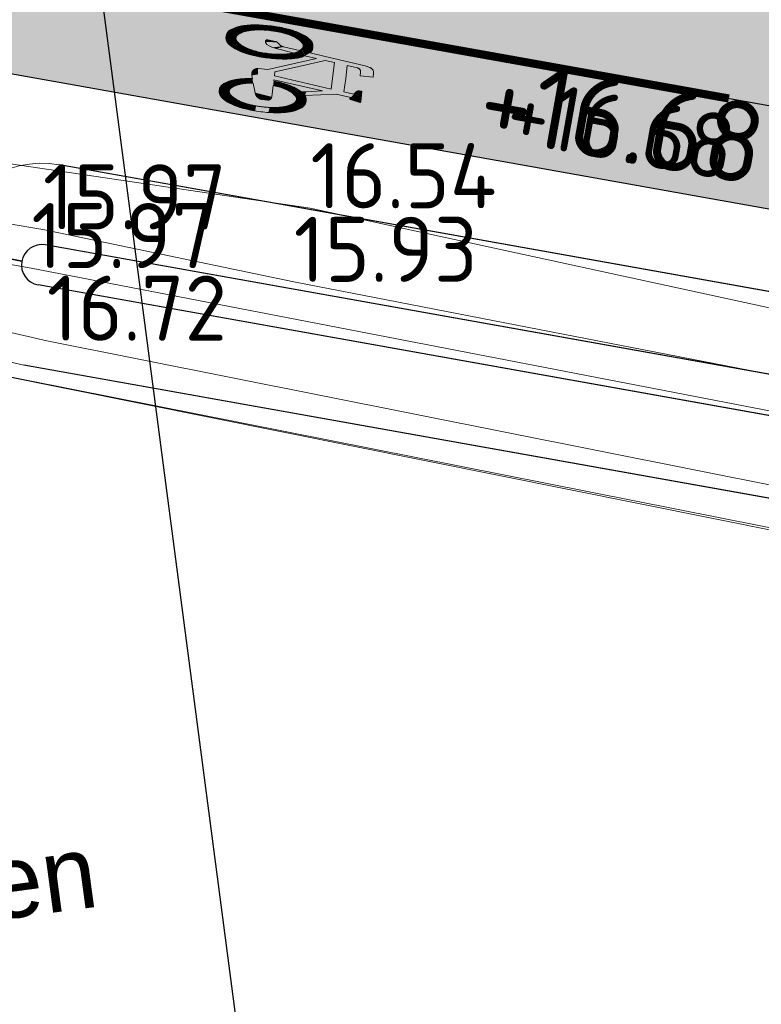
# Model space of a CAD drawing. Header units: metres. Extents: x 174255 to 175175, y 462028 to 462911.
# Tile 38 of 256: x 174583 to 174592, y 462248 to 462260. Entities that reach past the tile are written whole.
import ezdxf
from ezdxf import colors
from ezdxf.entities.mleader import LeaderData, LeaderLine
from ezdxf.enums import TextEntityAlignment as Align
from ezdxf.math import Vec2, Vec3

# ---------------------------------------------------------------- set-up
doc = ezdxf.new("R2010")
doc.units = ezdxf.units.M
doc.linetypes.add('RI-HWA', pattern=[7.4, 5, -2.4])
doc.linetypes.add('VW-1-1_STREEP', pattern=[2, 1, -1])
doc.layers.add('-DR-nw-txt kader', color=50, linetype='Continuous')
doc.layers.add('N-WE-VH-MATERIAALGRENS-G', color=15, linetype='Continuous')
for name, color, linetype, lineweight in [('B-ME-AL-PEIL_BRM-T20', 8, 'Continuous', 20), ('B-ME-AL-PEIL_MAAIVELD-T20', 8, 'Continuous', 20), ('B-ME-WH-WATERGANG_SLOOT_BODEM-G', 8, 'Continuous', 20), ('B-ME-WH-WATERGANG_SLOOT_INSTEEK-G', 8, 'Continuous', 20), ('B-WE-VH-NAP-T20', 252, 'Continuous', 25), ('B-WE-VH-VERHARDING_ASFALT-G', 252, 'Continuous', 25), ('B-WE-VW-MARKERING_LANGS_STREEP_050-050_010-G', 252, 'VW-1-1_STREEP', 13), ('B-WE-VW-MARKERING_LANGS_STREEP_11_010-G', 8, 'VW-1-1_STREEP', 13), ('B-WE-WH-DUIKER_PP-G', 252, 'RI-HWA', 35), ('B-WE-WH-WATERGANG_BODEM-G', 252, 'Continuous', 25), ('B-WE-WH-WATERGANG_INSTEEK-G', 252, 'Continuous', 25), ('B-XX-KG-GRENS_PERCEEL-BEREKEND-G', 213, 'Continuous', 20), ('N-WE-AL-WERKGRENS-G', 173, 'AL-WERKGRENS', 20), ('N-WE-VH-NAP-T20', 7, 'Continuous', 25), ('N-WE-VH-VERHARDING_ASFALT-G', 50, 'Continuous', 25), ('N-WE-VH-VERHARDING_ASFALT_RIJBAAN-V', 254, 'Continuous', 25), ('N-WE-VH-VERHARDING_ASFALT_ROOD-V', 11, 'Continuous', 25), ('N-WE-VW-MARKERING_LANGS_STREEP_11_010-G', 7, 'VW-1-1_STREEP', 13), ('N-WE-VW-MARKERING_SYMBOOL-G', 7, 'Continuous', 20)]:
    doc.layers.add(name, color=color, linetype=linetype, lineweight=lineweight)
doc.styles.add('CE', font='txt', dxfattribs={"height": 1.8})
doc.styles.add('NLCS-ISO-M500-T20', font='NLCS-ISO.ttf', dxfattribs={"height": 1})
doc.linetypes.add('AL-WERKGRENS', pattern='A,10,[106,Afdeling.shx,S=1,R=0,X=0,Y=0],-2', length=12)

# ---------------------------------------------------------------- blocks, each defined once
blk = doc.blocks.new('fietssymbool')
for p, q in [((-0.0608630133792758, 1.856100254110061), (-0.1079185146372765, 1.856100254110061)), ((-0.0608630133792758, 1.695450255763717), (-0.0608630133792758, 1.856100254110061)), ((-0.1901946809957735, 1.742886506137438), (-0.2306056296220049, 1.347442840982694)), ((-0.1770375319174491, 1.800901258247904), (-0.1901946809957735, 1.742886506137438)), ((-0.1051817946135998, 1.695191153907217), (-0.0608630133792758, 1.695450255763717)), ((0.1249741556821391, 1.733429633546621), (0.1249741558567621, 1.710482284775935)), ((0.2554975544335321, 1.742879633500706), (0.1344241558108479, 1.742879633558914)), ((0.2443396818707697, 1.613587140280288), (0.2648087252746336, 1.731817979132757)), ((-0.1651463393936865, 1.523221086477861), (-0.1519108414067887, 1.652745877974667)), ((0.1436123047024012, 1.672878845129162), (0.1753986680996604, 1.648694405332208)), ((0.1753986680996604, 1.648694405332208), (0.1625769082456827, 1.523221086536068)), ((0.2007741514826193, 1.43223373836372), (0.2194686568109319, 1.615163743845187)), ((0.2194686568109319, 1.615163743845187), (0.2293069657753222, 1.607678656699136)), ((-0.005297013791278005, 1.523221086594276), (-0.1651463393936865, 1.523221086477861)), ((0.1625769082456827, 1.523221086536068), (-0.005297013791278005, 1.523221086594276)), ((-0.2306056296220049, 1.347442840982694), (-0.2416123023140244, 1.23973689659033)), ((-0.1815632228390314, 1.362571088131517), (-0.1935032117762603, 1.245730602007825)), ((0.01177071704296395, 1.362571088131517), (-0.1815632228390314, 1.362571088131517)), ((0.1461593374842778, 1.362571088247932), (0.01177071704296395, 1.362571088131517)), ((0.07330430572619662, 0.6496307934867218), (0.1461593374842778, 1.362571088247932)), ((0.2664616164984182, 1.053505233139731), (0.2007741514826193, 1.43223373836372)), ((-0.2416123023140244, 1.23973689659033), (-0.2617280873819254, 1.049682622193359)), ((-0.1935032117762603, 1.245730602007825), (-0.0480859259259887, 0.8470883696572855)), ((0.1829950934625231, 1.258249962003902), (0.1208003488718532, 0.6496307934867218)), ((0.2169236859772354, 1.062629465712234), (0.1829950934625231, 1.258249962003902)), ((-0.2194539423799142, 0.9917888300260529), (-0.2045098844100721, 1.138023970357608)), ((-0.2045098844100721, 1.138023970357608), (0.005505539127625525, 0.5622942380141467)), ((-0.205028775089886, 0.9643047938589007), (-0.2194539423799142, 0.9917888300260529)), ((0.2269922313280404, 1.004577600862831), (0.2169236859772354, 1.062629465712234)), ((-0.2893722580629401, 0.9376612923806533), (-0.3029135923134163, 0.9485552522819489)), ((-0.2952037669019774, 0.7153031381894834), (-0.2744405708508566, 0.9184891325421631)), ((-0.2744405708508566, 0.9184891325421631), (-0.2893722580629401, 0.9376612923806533)), ((-0.1588667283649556, 0.816521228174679), (-0.1722472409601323, 0.8734102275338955)), ((-0.2348509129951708, 0.8445866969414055), (-0.2618552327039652, 0.631004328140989)), ((-0.2191584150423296, 0.7952460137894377), (-0.2348509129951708, 0.8445866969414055)), ((-0.1950172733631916, 0.6544197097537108), (-0.2042404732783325, 0.7275214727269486)), ((-0.1400402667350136, 0.6746722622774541), (-0.1469494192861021, 0.7430387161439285)), ((-0.0480859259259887, 0.8470883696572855), (0.02394231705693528, 0.6496307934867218)), ((-0.4678178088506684, 0.6514479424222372), (-0.4725125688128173, 0.5719009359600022)), ((-0.3569648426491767, 0.5134641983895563), (-0.3469416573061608, 0.6111854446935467)), ((-0.2618552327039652, 0.631004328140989), (-0.2728412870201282, 0.5753874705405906)), ((0.02394231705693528, 0.6496307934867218), (0.07330430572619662, 0.6496307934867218)), ((0.1208003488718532, 0.6496307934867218), (0.1381924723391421, 0.6494033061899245)), ((0.1908086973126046, 0.6496307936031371), (0.3331291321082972, 0.6496307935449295)), ((-0.4725125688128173, 0.5719009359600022), (-0.4717476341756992, 0.4858021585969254)), ((-0.2989342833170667, 0.5115309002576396), (-0.317064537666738, 0.4940480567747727)), ((-0.2852011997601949, 0.5383091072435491), (-0.2989342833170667, 0.5115309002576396)), ((-0.2728412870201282, 0.5753874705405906), (-0.2852011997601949, 0.5383091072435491)), ((0.005505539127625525, 0.5622942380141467), (0.008919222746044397, 0.4393851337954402)), ((0.3803791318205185, 0.6023807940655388), (0.3803791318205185, 0.5388355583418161)), ((0.4690936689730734, 0.5533981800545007), (0.4691706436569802, 0.5397056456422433)), ((0.1013161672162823, 0.3738330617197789), (0.1413257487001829, 0.3861716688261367)), ((0.3080347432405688, 0.4398071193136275), (0.1934959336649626, 0.4032565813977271)), ((0.1969322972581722, 0.3755319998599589), (0.1934959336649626, 0.4032565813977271)), ((0.2048173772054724, 0.3284586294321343), (0.1969322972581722, 0.3755319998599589)), ((0.2173965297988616, 0.2770162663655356), (0.2048173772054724, 0.3284586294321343)), ((0.236515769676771, 0.2213994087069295), (0.2173965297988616, 0.2770162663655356)), ((0.2546851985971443, 0.1855272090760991), (0.236515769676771, 0.2213994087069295)), ((0.2766229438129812, 0.1528831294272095), (0.2546851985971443, 0.1855272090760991)), ((-0.4312865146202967, 0.05978585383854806), (-0.4054251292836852, 0.02760705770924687))]:
    blk.add_line(p, q)
for centre, radius, start, end in [((-0.1079178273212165, 1.785225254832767), 0.07087499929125, 90.00028701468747, 167.222204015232), ((-0.1049055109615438, 1.647941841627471), 0.0472499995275, 90.33458701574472, 174.1652270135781), ((0.1344241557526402, 1.733429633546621), 0.009449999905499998, 90.00000001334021, 180.0000000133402), ((0.1722241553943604, 1.710481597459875), 0.0472499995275, 179.9987080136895, 232.7321420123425), ((0.2554975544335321, 1.733429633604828), 0.009449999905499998, 350.1779540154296, 90.00000001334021), ((0.2350285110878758, 1.615198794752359), 0.009449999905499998, 232.7337630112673, 350.1781200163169), ((-0.04605159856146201, 0.7645902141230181), 0.4600864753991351, 144.840038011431, 163.7347430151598), ((-0.332790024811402, 0.9665624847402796), 0.1093560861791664, 49.47187801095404, 144.8402248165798), ((-0.6166137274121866, 0.7658204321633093), 0.4569442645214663, 16.21951301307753, 29.63818501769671), ((0.6195287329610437, 0.7645909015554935), 0.4600851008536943, 148.5594110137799, 163.7347840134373), ((0.3327916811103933, 0.966563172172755), 0.109355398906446, 35.15988801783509, 127.340947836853), ((0.04605188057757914, 0.7645902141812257), 0.4600864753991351, 16.26525701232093, 35.15996201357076), ((0.4207577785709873, 0.6283940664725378), 0.9463587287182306, 163.7348060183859, 173.10912301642), ((-0.1248027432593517, 0.72987538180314), 0.3238985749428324, 140.6069580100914, 161.2139360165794), ((-0.331280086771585, 0.8994344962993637), 0.0567219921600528, 42.36970401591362, 140.6064677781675), ((-0.5377526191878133, 0.7298774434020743), 0.3238319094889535, 35.61423101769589, 39.91431901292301), ((-1.086337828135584, 0.6283940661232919), 0.9463587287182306, 6.958097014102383, 16.26519401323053), ((1.086339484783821, 0.6283940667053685), 0.9463587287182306, 163.7348060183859, 173.1091220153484), ((0.5339893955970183, 0.7298753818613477), 0.3238985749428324, 140.6069580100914, 161.2139360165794), ((0.327512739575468, 0.8994344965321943), 0.0567219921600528, 39.39286601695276, 140.6064677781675), ((0.1210367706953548, 0.72987538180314), 0.3238985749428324, 18.78606501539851, 39.39301490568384), ((-0.4207574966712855, 0.6283940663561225), 0.9463587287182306, 6.890877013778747, 16.26519401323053), ((1.169076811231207, 0.5379558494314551), 1.700121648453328, 173.1090340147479, 186.8907036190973), ((0.2115169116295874, 0.6154795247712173), 0.6791415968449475, 161.2143790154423, 171.9803510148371), ((-0.5377526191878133, 0.7298774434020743), 0.3238951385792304, 18.78591601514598, 20.74172001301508), ((-0.8740757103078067, 0.6154795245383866), 0.6791415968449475, 8.019649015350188, 18.78562101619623), ((-1.834657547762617, 0.537963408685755), 1.700122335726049, 353.1090370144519, 6.92813761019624), ((1.834702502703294, 0.5379654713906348), 1.700164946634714, 173.1095500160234, 176.241842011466), ((0.8703097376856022, 0.6154795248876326), 0.6791415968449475, 161.2143790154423, 171.9803510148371), ((-0.2152828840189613, 0.6154795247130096), 0.6791415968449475, 8.019649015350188, 18.78562101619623), ((-1.169075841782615, 0.5379558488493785), 1.700122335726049, 353.1092950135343, 6.890952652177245), ((0.7492865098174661, 0.5397077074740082), 1.222223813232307, 171.9801320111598, 188.0200607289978), ((-0.2764364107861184, 0.6039546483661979), 0.07087499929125, 132.99609101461, 174.1439900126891), ((-0.3892137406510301, 0.7249084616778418), 0.0944993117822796, 312.9967690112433, 354.1658930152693), ((-1.411845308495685, 0.5397035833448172), 1.222223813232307, 351.9801320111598, 8.020080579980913), ((1.408152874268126, 0.5397324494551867), 1.222294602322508, 171.9817610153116, 174.8414860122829), ((0.3331291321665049, 0.6023807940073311), 0.0472499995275, 1.334021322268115e-08, 90.00000001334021), ((-0.7530572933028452, 0.5397022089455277), 1.22222862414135, 0.6420550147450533, 8.020118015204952), ((-0.3334628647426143, 0.5110539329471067), 0.02362431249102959, 174.1444920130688, 313.9588790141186), ((0.2764298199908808, 0.5388355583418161), 0.1039493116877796, 287.7005010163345, 7.301098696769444e-05), ((-0.7530572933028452, 0.5397022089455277), 1.22222793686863, 351.9802410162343, 0.0001810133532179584), ((0.2115121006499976, 0.4639324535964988), 0.6791360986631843, 188.0197470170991, 198.785720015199), ((-0.8740708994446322, 0.4639324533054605), 0.6791360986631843, 341.2142810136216, 351.9802416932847), ((0.0797674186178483, 0.4413527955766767), 0.07087499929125, 181.5909190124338, 287.7002070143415), ((1.834702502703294, 0.5379654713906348), 1.700167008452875, 185.1222900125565, 186.8908610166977), ((1.408152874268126, 0.5397324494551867), 1.222299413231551, 186.41075401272, 188.0207390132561), ((0.8703042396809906, 0.4639324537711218), 0.6791360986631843, 188.0197470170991, 198.785720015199), ((-0.2152780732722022, 0.4639324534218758), 0.6791360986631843, 341.2142800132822, 351.9802530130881), ((0.4207577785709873, 0.4475251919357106), 0.9463587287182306, 186.8908770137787, 196.2651940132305), ((-0.1247999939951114, 0.3495365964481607), 0.3239006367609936, 198.7858370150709, 219.3928150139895), ((-0.5377588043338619, 0.3495365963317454), 0.3239006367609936, 320.6071850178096, 341.2141630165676), ((-1.086337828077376, 0.4475251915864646), 0.9463587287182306, 343.7348060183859, 353.1091230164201), ((1.086339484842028, 0.4475251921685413), 0.9463587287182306, 186.8908770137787, 196.2651940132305), ((0.5339921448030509, 0.349536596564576), 0.3239006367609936, 198.7858370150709, 219.3928150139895), ((0.1210340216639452, 0.3495365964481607), 0.3239006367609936, 320.6071850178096, 341.2141630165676), ((-0.4207574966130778, 0.44752519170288), 0.9463587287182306, 343.7348060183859, 353.1091230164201), ((-0.04605159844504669, 0.3113290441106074), 0.4600864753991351, 196.2652570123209, 215.1599620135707), ((-0.3312787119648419, 0.1799767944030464), 0.0567219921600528, 219.3928660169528, 320.6065052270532), ((-0.6195291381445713, 0.3113317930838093), 0.4600878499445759, 324.8397150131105, 343.7344200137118), ((0.6195301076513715, 0.3113290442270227), 0.4600864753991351, 196.2652570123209, 215.1599620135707), ((0.3275134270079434, 0.179976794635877), 0.0567219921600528, 219.3928660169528, 320.6065052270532), ((0.04605188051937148, 0.311329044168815), 0.4600864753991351, 324.840038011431, 343.7347430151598), ((-0.3327907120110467, 0.1093560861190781), 0.1093560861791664, 215.1599500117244, 324.8402622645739), ((0.3327903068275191, 0.1093560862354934), 0.1093560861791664, 215.1599500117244, 324.8402622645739)]:
    blk.add_arc(centre, radius, start, end)
for points in [[(-0.1476559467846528, 1.668065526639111), (-0.1753730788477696, 1.806975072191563), (-0.1406130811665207, 1.678885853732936), (-0.1683739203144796, 1.822216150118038)], [(-0.1406130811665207, 1.678885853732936), (-0.1683739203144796, 1.822216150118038), (-0.1330288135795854, 1.685910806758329), (-0.1596455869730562, 1.833676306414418)], [(-0.1330288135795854, 1.685910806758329), (-0.1596455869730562, 1.833676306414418), (-0.1267907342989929, 1.689817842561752), (-0.1463012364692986, 1.844806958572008)], [(-0.1267907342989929, 1.689817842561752), (-0.1463012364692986, 1.844806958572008), (-0.120826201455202, 1.692428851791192), (-0.1330077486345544, 1.851510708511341)], [(-0.120826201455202, 1.692428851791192), (-0.1330077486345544, 1.851510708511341), (-0.1117716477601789, 1.694690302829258), (-0.1196402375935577, 1.85512411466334)], [(-0.1117716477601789, 1.694690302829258), (-0.1196402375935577, 1.85512411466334), (-0.1051814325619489, 1.695191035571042), (-0.1079185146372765, 1.856100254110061)], [(-0.0608630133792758, 1.695450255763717), (-0.0608630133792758, 1.856100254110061), (-0.1051817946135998, 1.695191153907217), (-0.1079185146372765, 1.856100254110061)], [(-0.1901946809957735, 1.742886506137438), (-0.1519108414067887, 1.652745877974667), (-0.2617280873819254, 1.049682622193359), (-0.2194535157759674, 0.9917890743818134)], [(-0.1519108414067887, 1.652745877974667), (-0.1901946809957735, 1.742886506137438), (-0.1476559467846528, 1.668065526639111), (-0.1753730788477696, 1.806975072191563)], [(0.1357242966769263, 1.732974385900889), (0.1249741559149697, 1.733429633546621), (0.1272190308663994, 1.739544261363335)], [(0.1249741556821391, 1.733429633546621), (0.1357242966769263, 1.732974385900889), (0.1249741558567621, 1.710482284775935), (0.1392338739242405, 1.706236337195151)], [(0.1392338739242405, 1.706236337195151), (0.1249741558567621, 1.710482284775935), (0.1258415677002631, 1.701469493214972)], [(0.1392338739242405, 1.706236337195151), (0.1258415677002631, 1.701469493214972), (0.1291522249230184, 1.691055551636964)], [(0.1357242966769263, 1.732974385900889), (0.1272190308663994, 1.739544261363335), (0.1304233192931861, 1.741990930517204)], [(0.1392338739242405, 1.706236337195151), (0.1291522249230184, 1.691055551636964), (0.1339419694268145, 1.682786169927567)], [(0.1357242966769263, 1.732974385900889), (0.1304233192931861, 1.741990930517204), (0.1344241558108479, 1.742879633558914)], [(0.1392338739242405, 1.706236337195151), (0.1339419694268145, 1.682786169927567), (0.1383808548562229, 1.677508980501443)], [(0.1344241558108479, 1.742879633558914), (0.1436123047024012, 1.672878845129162), (0.2554975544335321, 1.742879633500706), (0.2293063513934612, 1.607678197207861)], [(0.1392338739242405, 1.706236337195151), (0.1383808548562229, 1.677508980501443), (0.1436122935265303, 1.672879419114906)], [(0.2538158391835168, 1.734198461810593), (0.2648090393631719, 1.731817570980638), (0.2320965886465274, 1.622081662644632), (0.2443400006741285, 1.613586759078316)], [(0.2538158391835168, 1.734198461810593), (0.2554975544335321, 1.742879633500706), (0.2592099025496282, 1.742119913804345)], [(0.2538158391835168, 1.734198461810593), (0.2592099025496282, 1.742119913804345), (0.2625983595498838, 1.739665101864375)], [(0.2538158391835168, 1.734198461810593), (0.2625983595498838, 1.739665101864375), (0.2644604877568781, 1.736424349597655)], [(0.2538158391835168, 1.734198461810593), (0.2644604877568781, 1.736424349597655), (0.2648087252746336, 1.731817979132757)], [(0.07330430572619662, 0.6496307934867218), (0.1208003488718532, 0.6496307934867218), (0.1753986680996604, 1.648694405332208), (0.2194686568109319, 1.615163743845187)], [(0.2320965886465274, 1.622081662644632), (0.2293069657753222, 1.607678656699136), (0.2334230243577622, 1.605886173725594)], [(0.2320965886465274, 1.622081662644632), (0.2423112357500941, 1.609176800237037), (0.2443396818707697, 1.613587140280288)], [(0.2320965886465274, 1.622081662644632), (0.2388225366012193, 1.606543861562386), (0.2423112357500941, 1.609176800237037)], [(0.2320965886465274, 1.622081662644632), (0.2334230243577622, 1.605886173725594), (0.2388225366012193, 1.606543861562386)], [(0.1461593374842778, 1.362571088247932), (0.1625769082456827, 1.523221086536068), (-0.1815632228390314, 1.362571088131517), (-0.1651463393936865, 1.523221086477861)], [(0.2169236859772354, 1.062629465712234), (0.2664616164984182, 1.053505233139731), (0.1829950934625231, 1.258249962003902), (0.2007741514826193, 1.43223373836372)], [(0.02394231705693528, 0.6496307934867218), (-0.1935032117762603, 1.245730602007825), (0.005505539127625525, 0.5622942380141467), (-0.2045098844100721, 1.138023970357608)], [(-0.4126109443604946, 0.8784577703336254), (-0.4712790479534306, 0.9402637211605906), (-0.3884609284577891, 0.9180100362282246), (-0.449031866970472, 0.9865957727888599)], [(-0.3884609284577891, 0.9180100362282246), (-0.449031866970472, 0.9865957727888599), (-0.3635304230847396, 0.9460960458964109), (-0.4156687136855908, 1.03790585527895)], [(-0.3635304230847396, 0.9460960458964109), (-0.4156687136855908, 1.03790585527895), (-0.3459939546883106, 0.9542148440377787), (-0.3850848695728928, 1.062604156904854)], [(-0.3459939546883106, 0.9542148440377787), (-0.3850848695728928, 1.062604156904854), (-0.3272739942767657, 0.9560148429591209), (-0.3463632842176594, 1.075072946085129)], [(-0.3272739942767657, 0.9560148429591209), (-0.3463632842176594, 1.075072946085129), (-0.3117469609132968, 0.9526871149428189), (-0.3234472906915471, 1.075518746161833)], [(-0.3117469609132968, 0.9526871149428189), (-0.3234472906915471, 1.075518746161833), (-0.2955675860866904, 0.942645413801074), (-0.2846232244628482, 1.064739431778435)], [(-0.2955675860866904, 0.942645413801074), (-0.2846232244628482, 1.064739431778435), (-0.2617280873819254, 1.049682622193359)], [(-0.2955675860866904, 0.942645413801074), (-0.2617280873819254, 1.049682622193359), (-0.2194539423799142, 0.9917888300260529)], [(-0.1975866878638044, 0.9480686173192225), (-0.2744405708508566, 0.9184891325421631), (-0.2194539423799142, 0.9917888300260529), (-0.2928837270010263, 0.9411849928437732)], [(0.27703306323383, 0.927064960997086), (0.2269922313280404, 1.004577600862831), (0.2496955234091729, 0.8850761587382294), (0.1953130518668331, 0.9426901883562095)], [(0.2169236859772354, 1.062629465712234), (0.2269922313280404, 1.004577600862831), (0.2664613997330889, 1.05350508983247)], [(0.2981787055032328, 0.9479823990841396), (0.2664616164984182, 1.053505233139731), (0.27703306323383, 0.927064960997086), (0.2269922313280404, 1.004577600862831)], [(0.3105490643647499, 0.9535604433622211), (0.2969556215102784, 1.069880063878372), (0.2981787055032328, 0.9479823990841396), (0.2664613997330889, 1.05350508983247)], [(0.3222485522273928, 0.9559116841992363), (0.336198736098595, 1.075865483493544), (0.3105490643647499, 0.9535604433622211), (0.2969556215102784, 1.069880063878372)], [(0.3415580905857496, 0.9543900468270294), (0.3756523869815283, 1.067169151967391), (0.3222485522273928, 0.9559116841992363), (0.336198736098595, 1.075865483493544)], [(0.3584508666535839, 0.9469762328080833), (0.4166770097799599, 1.036719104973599), (0.3415580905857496, 0.9543900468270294), (0.3756523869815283, 1.067169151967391)], [(0.3733572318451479, 0.932963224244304), (0.4511563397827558, 0.9826955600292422), (0.3584508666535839, 0.9469762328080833), (0.4166770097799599, 1.036719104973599)], [(0.39297220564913, 0.9058339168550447), (0.472068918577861, 0.9383401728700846), (0.3733572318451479, 0.932963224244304), (0.4511563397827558, 0.9826955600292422)], [(-0.4491239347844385, 0.7729183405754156), (-0.5078233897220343, 0.8109642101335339), (-0.4360795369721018, 0.8200575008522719), (-0.4930289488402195, 0.8745417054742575)], [(-0.4360795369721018, 0.8200575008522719), (-0.4930289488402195, 0.8745417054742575), (-0.4126109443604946, 0.8784577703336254), (-0.4712790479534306, 0.9402637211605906)], [(-0.2744405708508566, 0.9184891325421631), (-0.2348509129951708, 0.8445866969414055), (-0.2952038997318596, 0.7153027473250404), (-0.2618552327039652, 0.631004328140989)], [(-0.1750829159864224, 0.8837552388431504), (-0.2348502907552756, 0.8445868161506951), (-0.1975866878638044, 0.9480686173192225), (-0.2744405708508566, 0.9184891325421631)], [(-0.1609036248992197, 0.8251813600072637), (-0.2222481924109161, 0.8061472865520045), (-0.1750829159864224, 0.8837552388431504), (-0.2348502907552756, 0.8445868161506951)], [(0.231680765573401, 0.8461499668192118), (0.1727624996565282, 0.8753190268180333), (0.2157196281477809, 0.7964355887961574), (0.1572601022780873, 0.8084116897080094)], [(0.2496955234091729, 0.8850761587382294), (0.1953130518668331, 0.9426901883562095), (0.231680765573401, 0.8461499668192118), (0.1727624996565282, 0.8753190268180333)], [(0.416121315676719, 0.8634246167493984), (0.4852809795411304, 0.9015477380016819), (0.39297220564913, 0.9058339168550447), (0.472068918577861, 0.9383401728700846)], [(0.4301933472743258, 0.8266518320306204), (0.4969906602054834, 0.8593338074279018), (0.416121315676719, 0.8634246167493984), (0.4852809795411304, 0.9015477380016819)], [(0.4447225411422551, 0.7755612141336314), (0.5090674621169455, 0.8045201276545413), (0.4301933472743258, 0.8266518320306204), (0.4969906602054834, 0.8593338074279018)], [(-0.4670989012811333, 0.6590290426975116), (-0.5254042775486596, 0.6763301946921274), (-0.4580506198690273, 0.7291132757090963), (-0.5178364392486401, 0.7493723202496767)], [(-0.4580506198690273, 0.7291132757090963), (-0.5178364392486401, 0.7493723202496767), (-0.4491239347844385, 0.7729183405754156), (-0.5078233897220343, 0.8109642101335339)], [(-0.1472853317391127, 0.7457620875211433), (-0.2099448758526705, 0.7574779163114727), (-0.1609036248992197, 0.8251813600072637), (-0.2222481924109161, 0.8061472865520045)], [(-0.1396617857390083, 0.669892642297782), (-0.1992310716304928, 0.6926668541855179), (-0.1472853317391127, 0.7457620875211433), (-0.2099448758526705, 0.7574779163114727)], [(0.2016159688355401, 0.7341469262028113), (0.1463488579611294, 0.738022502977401), (0.1943139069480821, 0.6832561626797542), (0.1413532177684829, 0.6900478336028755)], [(0.2157196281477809, 0.7964355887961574), (0.1572601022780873, 0.8084116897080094), (0.2016159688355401, 0.7341469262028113), (0.1463488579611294, 0.738022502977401)], [(0.4576078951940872, 0.7074299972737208), (0.5203168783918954, 0.728660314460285), (0.4447225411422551, 0.7755612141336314), (0.5090674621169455, 0.8045201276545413)], [(0.4649038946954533, 0.6417480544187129), (0.5284424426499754, 0.6320176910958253), (0.4576078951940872, 0.7074299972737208), (0.5203168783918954, 0.728660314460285)], [(-0.4716284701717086, 0.4831598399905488), (-0.529941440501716, 0.4767137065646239), (-0.4707854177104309, 0.6011654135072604), (-0.5296026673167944, 0.6079676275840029)], [(-0.4707854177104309, 0.6011654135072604), (-0.5296026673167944, 0.6079676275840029), (-0.4670989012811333, 0.6590290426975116), (-0.5254042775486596, 0.6763301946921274)], [(-0.3456713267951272, 0.619113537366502), (-0.3389806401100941, 0.4880830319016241), (-0.3487735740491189, 0.5933251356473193), (-0.3487668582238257, 0.4930568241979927)], [(-0.3402382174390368, 0.6348187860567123), (-0.3279418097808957, 0.4880838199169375), (-0.3456713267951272, 0.619113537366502), (-0.3389806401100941, 0.4880830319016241)], [(-0.3339461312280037, 0.6453780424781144), (-0.3180289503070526, 0.4931681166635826), (-0.3402382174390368, 0.6348187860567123), (-0.3279418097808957, 0.4880838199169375)], [(-0.3262845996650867, 0.6543374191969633), (-0.2985350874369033, 0.5123092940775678), (-0.3339461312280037, 0.6453780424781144), (-0.3180289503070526, 0.4931681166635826)], [(-0.3107939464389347, 0.6721784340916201), (-0.2834702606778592, 0.5435017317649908), (-0.3262845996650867, 0.6543374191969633), (-0.2985350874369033, 0.5123092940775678)], [(-0.2995470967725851, 0.6950753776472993), (-0.2712383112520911, 0.5835025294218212), (-0.3107939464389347, 0.6721784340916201), (-0.2834702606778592, 0.5435017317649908)], [(-0.2952038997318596, 0.7153027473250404), (-0.2618552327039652, 0.631004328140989), (-0.2995470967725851, 0.6950753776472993), (-0.2712383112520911, 0.5835025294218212)], [(-0.1354539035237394, 0.5938466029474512), (-0.1911527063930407, 0.6008641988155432), (-0.1396617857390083, 0.669892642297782), (-0.1992310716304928, 0.6926668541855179)], [(0.008919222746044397, 0.4393851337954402), (0.005505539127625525, 0.5622942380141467), (0.08070527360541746, 0.4472997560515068), (0.02394231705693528, 0.6496307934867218)], [(0.02394231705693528, 0.6496307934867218), (0.3331291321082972, 0.6496307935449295), (0.101316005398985, 0.3738329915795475), (0.3080347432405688, 0.4398071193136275)], [(0.1943139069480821, 0.6832561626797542), (0.1413532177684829, 0.6900478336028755), (0.1908088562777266, 0.6496307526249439), (0.1381935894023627, 0.6494031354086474)], [(0.3803791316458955, 0.6023807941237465), (0.328425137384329, 0.6102989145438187), (0.3803791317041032, 0.538835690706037), (0.3188203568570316, 0.5299897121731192)], [(0.328425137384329, 0.6102989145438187), (0.3648438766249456, 0.6374056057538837), (0.3331291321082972, 0.6496307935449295), (0.3522485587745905, 0.6455897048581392)], [(0.328425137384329, 0.6102989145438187), (0.3772516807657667, 0.6192853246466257), (0.3648438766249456, 0.6374056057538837)], [(0.328425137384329, 0.6102989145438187), (0.3803791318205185, 0.6023807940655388), (0.3772516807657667, 0.6192853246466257)], [(0.4673654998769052, 0.4732993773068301), (0.5296684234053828, 0.4695169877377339), (0.4649038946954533, 0.6417480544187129), (0.5284424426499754, 0.6320176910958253)], [(-0.3526488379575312, 0.5555431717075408), (-0.3546541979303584, 0.5006119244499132), (-0.3559416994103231, 0.5234393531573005), (-0.3569396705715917, 0.5084180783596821)], [(-0.3487735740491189, 0.5933251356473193), (-0.3487668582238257, 0.4930568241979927), (-0.3526488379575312, 0.5555431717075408), (-0.3546541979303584, 0.5006119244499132)], [(-0.1389626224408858, 0.4153474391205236), (-0.1940867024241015, 0.4353243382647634), (-0.1346524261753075, 0.5179998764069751), (-0.1897111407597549, 0.5249006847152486)], [(-0.1346524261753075, 0.5179998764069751), (-0.1897111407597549, 0.5249006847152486), (-0.1354539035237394, 0.5938466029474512), (-0.1911527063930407, 0.6008641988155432)], [(0.3188203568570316, 0.5299897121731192), (0.3080347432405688, 0.4398071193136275), (0.3277630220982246, 0.4484455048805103)], [(0.3188203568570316, 0.5299897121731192), (0.3784269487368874, 0.5187844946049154), (0.3188203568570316, 0.5299897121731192), (0.3803791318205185, 0.5388355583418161)], [(0.3188203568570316, 0.5299897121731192), (0.3700304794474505, 0.4936207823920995), (0.3188203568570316, 0.5299897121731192), (0.3784269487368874, 0.5187844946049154)], [(0.3188203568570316, 0.5299897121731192), (0.3570322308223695, 0.4731947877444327), (0.3188203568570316, 0.5299897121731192), (0.3700304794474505, 0.4936207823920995)], [(0.3188203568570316, 0.5299897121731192), (0.3277630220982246, 0.4484455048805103), (0.3188203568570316, 0.5299897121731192), (0.3570322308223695, 0.4731947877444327)], [(-0.4658404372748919, 0.4081875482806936), (-0.5262435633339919, 0.4102748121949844), (-0.4716284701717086, 0.4831598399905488), (-0.529941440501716, 0.4767137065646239)], [(-0.4558948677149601, 0.3382591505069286), (-0.5181307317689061, 0.3288524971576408), (-0.4658404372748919, 0.4081875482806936), (-0.5262435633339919, 0.4102748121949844)], [(-0.1484798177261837, 0.3209661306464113), (-0.2065913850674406, 0.3386450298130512), (-0.1389626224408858, 0.4153474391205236), (-0.1940867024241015, 0.4353243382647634)], [(0.008919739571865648, 0.4393850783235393), (0.08070527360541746, 0.4472997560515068), (0.01628923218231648, 0.4098284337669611)], [(0.08070527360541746, 0.4472997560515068), (0.01628923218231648, 0.4098284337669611), (0.03070338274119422, 0.3902060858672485)], [(0.08070527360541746, 0.4472997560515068), (0.03070338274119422, 0.3902060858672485), (0.04623533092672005, 0.3789119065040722)], [(0.08070527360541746, 0.4472997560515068), (0.04623533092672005, 0.3789119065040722), (0.06464784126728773, 0.3721092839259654)], [(0.08070527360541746, 0.4472997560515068), (0.06464784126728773, 0.3721092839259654), (0.08228975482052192, 0.3705226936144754)], [(0.08070527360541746, 0.4472997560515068), (0.08228975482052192, 0.3705226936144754), (0.101316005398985, 0.3738329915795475)], [(0.1934959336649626, 0.4032565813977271), (0.1413252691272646, 0.3861715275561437), (0.2016796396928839, 0.3471907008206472), (0.1467269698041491, 0.3347255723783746)], [(0.4535415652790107, 0.3460081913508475), (0.5187998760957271, 0.3342611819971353), (0.4631271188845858, 0.4183077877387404), (0.5254497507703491, 0.4001190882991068)], [(0.4631271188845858, 0.4183077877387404), (0.5254497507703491, 0.4001190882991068), (0.4673654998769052, 0.4732993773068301), (0.5296684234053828, 0.4695169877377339)], [(-0.4420889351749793, 0.2794560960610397), (-0.5088623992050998, 0.2703214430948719), (-0.4558948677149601, 0.3382591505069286), (-0.5181307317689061, 0.3288524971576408)], [(-0.4341211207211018, 0.2532583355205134), (-0.4963772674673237, 0.2141624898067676), (-0.4420889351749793, 0.2794560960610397), (-0.5088623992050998, 0.2703214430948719)], [(-0.4241223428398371, 0.2257716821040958), (-0.4800394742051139, 0.1585740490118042), (-0.4341211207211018, 0.2532583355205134), (-0.4963772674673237, 0.2141624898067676)], [(-0.1886581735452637, 0.1499904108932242), (-0.2510011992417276, 0.1989321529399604), (-0.1672785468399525, 0.2218597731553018), (-0.219667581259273, 0.2823226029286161)], [(-0.1672785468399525, 0.2218597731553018), (-0.219667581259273, 0.2823226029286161), (-0.1484798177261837, 0.3209661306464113), (-0.2065913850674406, 0.3386450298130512)], [(0.2016796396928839, 0.3471907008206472), (0.1467269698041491, 0.3347255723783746), (0.2108491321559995, 0.3037918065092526), (0.1551115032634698, 0.2789746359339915)], [(0.2108491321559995, 0.3037918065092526), (0.1551115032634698, 0.2789746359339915), (0.2292573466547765, 0.2397717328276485), (0.1686229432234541, 0.2164598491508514)], [(0.4147451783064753, 0.2129885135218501), (0.4877238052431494, 0.1824656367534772), (0.4289154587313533, 0.2488963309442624), (0.4987461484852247, 0.2236772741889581)], [(0.4289154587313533, 0.2488963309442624), (0.4987461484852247, 0.2236772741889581), (0.4389148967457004, 0.2815663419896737), (0.5085799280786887, 0.2688444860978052)], [(0.4389148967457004, 0.2815663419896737), (0.5085799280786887, 0.2688444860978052), (0.4535415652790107, 0.3460081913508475), (0.5187998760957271, 0.3342611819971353)], [(-0.4111003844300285, 0.1980647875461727), (-0.4541645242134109, 0.09890634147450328), (-0.4241223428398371, 0.2257716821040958), (-0.4800394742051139, 0.1585740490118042)], [(-0.391382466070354, 0.1655653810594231), (-0.4236510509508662, 0.04846364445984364), (-0.4111003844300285, 0.1980647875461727), (-0.4541645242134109, 0.09890634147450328)], [(-0.3774313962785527, 0.1468323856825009), (-0.4002070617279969, 0.02325272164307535), (-0.391382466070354, 0.1655653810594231), (-0.4236510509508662, 0.04846364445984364)], [(-0.3543180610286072, 0.1281446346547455), (-0.3546972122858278, 0.002216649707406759), (-0.3774313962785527, 0.1468323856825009), (-0.4002070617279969, 0.02325272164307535)], [(-0.3412643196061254, 0.1241406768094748), (-0.3059490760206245, 0.00334533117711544), (-0.3543180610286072, 0.1281446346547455), (-0.3546972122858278, 0.002216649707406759)], [(-0.3052138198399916, 0.1295981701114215), (-0.2639272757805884, 0.02440562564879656), (-0.3412643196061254, 0.1241406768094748), (-0.3059490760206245, 0.00334533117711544)], [(-0.2874436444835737, 0.1439785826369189), (-0.2247308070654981, 0.07507958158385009), (-0.3052138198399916, 0.1295981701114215), (-0.2639272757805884, 0.02440562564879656)], [(-0.2247308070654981, 0.07507958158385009), (-0.2874436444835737, 0.1439785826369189), (-0.1886581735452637, 0.1499904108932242), (-0.2510011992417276, 0.1989321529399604)], [(0.2292573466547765, 0.2397717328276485), (0.1686229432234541, 0.2164598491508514), (0.2592646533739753, 0.1779661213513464), (0.1892244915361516, 0.1484897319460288)], [(0.2592646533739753, 0.1779661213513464), (0.1892244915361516, 0.1484897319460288), (0.2883021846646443, 0.1389906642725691), (0.2203184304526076, 0.08261612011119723)], [(0.2883021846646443, 0.1389906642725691), (0.2203184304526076, 0.08261612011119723), (0.2940609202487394, 0.1341694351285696), (0.2515623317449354, 0.03613880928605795)], [(0.2940609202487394, 0.1341694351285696), (0.2515623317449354, 0.03613880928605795), (0.3153164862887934, 0.1245816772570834), (0.2858474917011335, 0.01058804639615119)], [(0.3153164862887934, 0.1245816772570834), (0.2858474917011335, 0.01058804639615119), (0.3254975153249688, 0.1232906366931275), (0.3251806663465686, 0.0002650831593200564)], [(0.3254975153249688, 0.1232906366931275), (0.3251806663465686, 0.0002650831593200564), (0.3402328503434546, 0.1246993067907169), (0.3620387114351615, 0.003983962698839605)], [(0.3402328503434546, 0.1246993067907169), (0.3620387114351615, 0.003983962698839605), (0.3512131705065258, 0.1284432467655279), (0.386344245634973, 0.01401077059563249)], [(0.3512131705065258, 0.1284432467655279), (0.386344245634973, 0.01401077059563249), (0.3713486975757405, 0.1439783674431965), (0.4191521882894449, 0.04227122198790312)], [(0.3713486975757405, 0.1439783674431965), (0.4191521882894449, 0.04227122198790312), (0.3905472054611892, 0.1698861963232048), (0.448086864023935, 0.08761619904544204)], [(0.3905472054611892, 0.1698861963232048), (0.448086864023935, 0.08761619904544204), (0.4026531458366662, 0.1895294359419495), (0.4673458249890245, 0.1264210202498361)], [(0.4026531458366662, 0.1895294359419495), (0.4673458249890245, 0.1264210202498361), (0.4147451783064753, 0.2129885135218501), (0.4877238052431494, 0.1824656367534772)]]:
    blk.add_solid(points)

msp = doc.modelspace()

# ---------------------------------------------------------------- hatches: boundary and pattern name
at = {"layer": 'N-WE-VH-VERHARDING_ASFALT_RIJBAAN-V'}
h = msp.add_hatch(color=256, dxfattribs=at)
h.dxf.hatch_style = 1
edge = h.paths.add_edge_path()
edge.add_arc((174564.0402964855, 462163.4433554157), 104.999911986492, 73.6640752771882, 77.65972110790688, ccw=False)
edge.add_line((174593.5734596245, 462264.2043289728), (174594.5588796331, 462267.3021997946))
edge.add_arc((174564.0402764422, 462163.4432697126), 108.2499999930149, 73.62474918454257, 87.85029939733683)
edge.add_line((174568.10079363, 462271.6170867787), (174567.4269862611, 462271.6423794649))
edge.add_arc((174563.535278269, 462167.9653496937), 103.7500452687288, 87.85030680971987, 89.42058191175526)
edge.add_line((174564.5844590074, 462271.7100898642), (174564.6270223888, 462268.4416303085))
edge.add_arc((174564.0402764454, 462163.4432699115), 104.9999997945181, 87.97357495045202, 89.67982627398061, ccw=False)
edge.add_arc((174567.4702368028, 462260.3826083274), 7.999999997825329, 75.2194519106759, 87.97357494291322, ccw=False)
edge.add_arc((174569.3836181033, 462267.6344337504), 0.5000000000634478, -77.98542287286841, 75.21945192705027, ccw=False)
edge.add_arc((174566.9897718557, 462278.8825224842), 12.00000000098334, 264.8930043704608, 282.01457712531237, ccw=False)
edge.add_line((174565.9215809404, 462266.9301600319), (174564.618938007, 462267.0383704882))
edge.add_line((174564.618938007, 462267.0383704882), (174564.4674735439, 462263.7458178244))
edge.add_arc((174557.0515315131, 462162.767732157), 101.2500369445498, 79.86622111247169, 85.79967551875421, ccw=False)
edge.add_line((174574.866183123, 462262.4382301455), (174592.5745656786, 462259.2731118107))
edge.add_line((174592.5745656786, 462259.2731118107), (174593.1463942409, 462262.4724104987))
edge.add_line((174593.1463942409, 462262.4724104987), (174588.6179083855, 462263.2818121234))
edge.add_arc((174590.7292753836, 462275.0946072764), 11.99999999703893, 246.06665617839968, 259.8662130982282, ccw=False)
edge.add_arc((174586.2668660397, 462265.04040901), 1.000000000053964, 77.65972044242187, 246.06665613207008, ccw=False)
at = {"layer": 'N-WE-VH-VERHARDING_ASFALT_ROOD-V'}
h = msp.add_hatch(color=256, dxfattribs=at)
h.dxf.hatch_style = 1
edge = h.paths.add_edge_path()
edge.add_arc((174564.0402764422, 462163.4432697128), 109.4999999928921, 63.4005454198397, 87.85029939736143)
edge.add_line((174568.1476818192, 462272.8662070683), (174568.10079363, 462271.6170867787))
edge.add_arc((174564.040276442, 462163.443269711), 108.2499999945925, 63.40054542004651, 87.85029939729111, ccw=False)
edge.add_arc((174657.8440221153, 462350.7694752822), 101.2499999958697, 243.4005454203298, 254.8596346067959)
edge.add_line((174631.3990785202, 462253.0339778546), (174655.7265810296, 462246.451523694))
edge.add_line((174655.7265810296, 462246.451523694), (174661.3063210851, 462244.7859102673))
edge.add_line((174661.3063210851, 462244.7859102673), (174682.5373243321, 462239.002504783))
edge.add_line((174682.5373243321, 462239.002504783), (174682.9421733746, 462240.1890606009))
edge.add_line((174682.9421733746, 462240.1890606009), (174661.5999745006, 462246.002756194))
edge.add_line((174661.5999745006, 462246.002756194), (174656.0686526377, 462247.6539162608))
edge.add_line((174656.0686526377, 462247.6539162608), (174631.7255593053, 462254.240588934))
edge.add_arc((174657.8440221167, 462350.7694752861), 100.0000000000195, 243.40054542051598, 254.8596346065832, ccw=False)
h = msp.add_hatch(color=256, dxfattribs=at)
h.dxf.hatch_style = 1
edge = h.paths.add_edge_path()
edge.add_arc((174557.0515240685, 462162.7677710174), 101.2500000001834, 79.8662130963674, 121.8054001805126)
edge.add_line((174503.6891395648, 462248.8143771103), (174495.8416462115, 462243.9477010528))
edge.add_arc((174760.0183891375, 461817.9638858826), 501.2499997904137, 121.8054001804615, 123.7976785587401)
edge.add_arc((174200.4188712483, 462653.9569358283), 504.7500001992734, 301.56478024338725, 303.7976785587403, ccw=False)
edge.add_line((174464.6364419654, 462223.8852696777), (174441.5798745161, 462209.7203043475))
edge.add_line((174441.5798745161, 462209.7203043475), (174426.6240007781, 462200.8053942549))
edge.add_line((174426.6240007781, 462200.8053942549), (174427.304206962, 462199.5881513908))
edge.add_line((174427.304206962, 462199.5881513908), (174442.2342023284, 462208.6552432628))
edge.add_line((174442.2342023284, 462208.6552432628), (174465.2907697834, 462222.8202085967))
edge.add_arc((174200.4188713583, 462653.9569356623), 506.0000000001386, 301.5647802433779, 303.7976785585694)
edge.add_arc((174760.0183892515, 461817.963885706), 500.0000000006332, 121.8054001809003, 123.7976785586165, ccw=False)
edge.add_line((174496.5004410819, 462242.8853972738), (174504.3479344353, 462247.7520733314))
edge.add_arc((174557.0515240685, 462162.7677710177), 99.9999999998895, 79.86621309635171, 121.80540018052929, ccw=False)
edge.add_line((174574.6462490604, 462261.2077306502), (174597.6385463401, 462257.0981886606))
edge.add_arc((174544.8543713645, 461961.7783097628), 300.0000000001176, 74.85963460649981, 79.86621309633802, ccw=False)
edge.add_line((174623.2097597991, 462251.364968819), (174653.5763551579, 462243.148477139))
edge.add_line((174653.5763551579, 462243.148477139), (174660.5279753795, 462241.5605883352))
edge.add_line((174660.5279753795, 462241.5605883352), (174681.4823111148, 462235.9104088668))
edge.add_line((174681.4823111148, 462235.9104088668), (174681.8867113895, 462237.0956494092))
edge.add_line((174681.8867113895, 462237.0956494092), (174660.8212337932, 462242.7757974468))
edge.add_line((174660.8212337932, 462242.7757974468), (174653.8788924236, 462244.3615667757))
edge.add_line((174653.8788924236, 462244.3615667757), (174623.5362405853, 462252.5715798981))
edge.add_arc((174544.8543713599, 461961.7783097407), 301.2500000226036, 74.85963460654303, 79.86621309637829)
edge.add_line((174597.8584804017, 462258.3286881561), (174574.8661831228, 462262.4382301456))

# ---------------------------------------------------------------- linework, layer by layer
at = {"layer": 'B-ME-WH-WATERGANG_SLOOT_BODEM-G'}
for p, q in [((174597.2866518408, 462255.1293894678), (174583.450199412, 462257.6024560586)), ((174597.1986782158, 462254.6371896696), (174583.362225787, 462257.1102562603))]:
    msp.add_line(p, q, dxfattribs=at)
msp.add_lwpolyline([(174617.5929346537, 462250.6816361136), (174620.8388920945, 462250.061624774), (174620.9056854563, 462250.4894962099), (174615.4507467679, 462251.4519518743), (174598.7103845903, 462254.7743264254), (174586.502831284, 462257.1480661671), (174583.4200144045, 462257.7938884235), (174579.3712422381, 462258.4703072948), (174579.3002276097, 462258.02414528), (174583.2778165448, 462257.3174307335), (174617.5929346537, 462250.6816361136)], dxfattribs=at)
msp.add_arc((174583.4062125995, 462257.3563561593), 0.250000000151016, 79.86621309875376, 259.8662130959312, dxfattribs=at)
at = {"layer": 'B-ME-WH-WATERGANG_SLOOT_INSTEEK-G'}
for p, q in [((174597.4625990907, 462256.1137890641), (174583.6261466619, 462258.5868556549)), ((174597.0227309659, 462253.6527900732), (174583.1862785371, 462256.125856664))]:
    msp.add_line(p, q, dxfattribs=at)
msp.add_lwpolyline([(174615.1700903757, 462250.1034859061), (174619.3234954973, 462249.3612537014), (174620.486179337, 462249.4905871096), (174621.3971387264, 462249.5553919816), (174621.433812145, 462250.860485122), (174615.2552007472, 462252.0904363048), (174598.8210714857, 462255.4232474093), (174586.7066864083, 462258.0531163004), (174579.3351683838, 462259.1437633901), (174578.78519711, 462258.1949091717), (174579.1195386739, 462257.4325315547), (174583.4678398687, 462256.42486457), (174615.1700903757, 462250.1034859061)], dxfattribs=at)
msp.add_arc((174583.4062125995, 462257.3563561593), 1.250000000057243, 79.8662130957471, 259.8662130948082, dxfattribs=at)
msp.add_arc((174583.4062125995, 462257.3563561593), 1.250000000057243, 79.8662130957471, 259.8662130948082, dxfattribs=at)
at = {"layer": 'B-WE-VH-VERHARDING_ASFALT-G'}
msp.add_line((174574.6462490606, 462261.2077306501), (174597.6385463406, 462257.0981886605), dxfattribs=at)
at = {"layer": 'B-WE-VW-MARKERING_LANGS_STREEP_11_010-G', "ltscale": 2, "const_width": 0.1, "flags": 128}
msp.add_lwpolyline([(174565.2008210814, 462263.6892811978, -0.02407811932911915), (174574.866183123, 462262.4382301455), (174591.8510319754, 462259.4024330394)], format="xyb", dxfattribs=at)
at = {"layer": 'B-WE-WH-DUIKER_PP-G', "ltscale": 0.5, "flags": 128}
msp.add_lwpolyline([(174577.369749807, 462258.536871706), (174583.1608299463, 462257.404182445)], dxfattribs=at)
at = {"layer": 'B-WE-WH-WATERGANG_BODEM-G'}
for p, q in [((174597.2866518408, 462255.1293894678), (174583.450199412, 462257.6024560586)), ((174597.1986782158, 462254.6371896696), (174583.362225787, 462257.1102562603))]:
    msp.add_line(p, q, dxfattribs=at)
msp.add_arc((174583.4062125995, 462257.3563561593), 0.250000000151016, 79.86621309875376, 259.8662130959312, dxfattribs=at)
at = {"layer": 'B-WE-WH-WATERGANG_INSTEEK-G'}
for p, q in [((174597.4625990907, 462256.1137890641), (174583.6261466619, 462258.5868556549)), ((174597.0227309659, 462253.6527900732), (174583.1862785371, 462256.125856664))]:
    msp.add_line(p, q, dxfattribs=at)
at = {"layer": 'B-XX-KG-GRENS_PERCEEL-BEREKEND-G'}
msp.add_lwpolyline([(174538.3891990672, 462257.2736030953), (174544.5280939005, 462258.2922262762), (174554.3216816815, 462259.2606468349), (174563.5931634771, 462259.1911823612), (174572.8653587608, 462258.1660508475), (174582.1605825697, 462256.1491685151), (174619.919983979, 462248.6541627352)], dxfattribs=at)
at = {"layer": 'N-WE-AL-WERKGRENS-G', "flags": 128}
msp.add_lwpolyline([(174681.5973007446, 462243.5125462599), (174681.058, 462261.019), (174682.966, 462284.801), (174683.583, 462297.765), (174686.249, 462320.652), (174688.507, 462336.11), (174690.024, 462341.923), (174715.341, 462404.33), (174717.601, 462411.68), (174737.648, 462460.859), (174741.719, 462470.505), (174748.8174954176, 462487.3586613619), (174674.4426188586, 462494.0136810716, 0.04199874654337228), (174666.0577772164, 462494.0580673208), (174643.5965542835, 462492.2877370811, -0.02119842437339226), (174639.3615599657, 462492.1340915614), (174613.9155730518, 462492.2899863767), (174609.2232672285, 462496.2598588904), (174608.9575721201, 462517.182709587), (174610.5956108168, 462533.7283149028), (174610.9540414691, 462546.9261407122), (174609.5377019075, 462546.9261407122), (174609.5576061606, 462563.2145506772), (174618.4041220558, 462564.58360208), (174617.8821627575, 462574.521242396), (174609.6591004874, 462573.6964514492), (174609.1962527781, 462609.6936768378), (174614.4864065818, 462610.5266680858), (174612.9706969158, 462619.9735749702), (174609.0880396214, 462619.5310938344), (174608.9272320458, 462630.6163253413), (174611.9378306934, 462638.3239748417), (174653.3349444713, 462646.1372608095), (174694.6818985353, 462654.970900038), (174753.65584954, 462669.6940842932), (174754.2374067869, 462666.5807575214), (174760.4149001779, 462667.3878026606), (174761.8521453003, 462678.247315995), (174772.3394313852, 462679.7783996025), (174801.2688373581, 462672.4202533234), (174803.3914212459, 462678.6153061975), (174801.3912631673, 462679.5941639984), (174797.2767374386, 462686.2291198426), (174795.7751198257, 462697.8273500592), (174787.848539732, 462696.8455267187), (174788.4591136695, 462691.5931226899), (174783.4545685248, 462686.9545733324), (174765.0261672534, 462688.3792341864), (174763.0242693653, 462691.2723908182), (174740.9829572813, 462686.155677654), (174741.9639806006, 462681.4808580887), (174695.5872891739, 462670.3409632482), (174674.2147626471, 462665.2945028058), (174611.4374820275, 462653.0732600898), (174598.8645312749, 462662.13523327), (174595.0223441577, 462656.9130516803), (174598.2662547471, 462653.8008350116), (174601.5634410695, 462645.0663725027), (174585.1842807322, 462641.5586732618), (174585.8464585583, 462637.5875608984), (174468.1056243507, 462610.7709373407), (174467.2560214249, 462614.5686403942), (174459.4445290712, 462613.0280098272), (174458.9501893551, 462618.3943176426), (174449.1204393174, 462618.0455648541), (174449.2902757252, 462624.9096309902), (174429.9505628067, 462629.3682605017), (174428.4125051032, 462620.5774745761), (174434.3719258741, 462618.9092756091), (174430.6410069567, 462597.2567441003), (174453.0229303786, 462592.7961489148), (174457.7870609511, 462586.5717323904), (174474.7794898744, 462527.6626612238), (174488.3963974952, 462479.3962233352), (174491.1789970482, 462461.4260860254), (174515.9643294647, 462468.2096916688), (174535.6773629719, 462396.0507231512), (174500.8343877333, 462386.5209101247), (174501.8615933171, 462382.6610135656), (174505.4836250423, 462383.6990470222), (174513.3867074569, 462351.3168631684), (174573.0903066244, 462348.6251340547), (174564.8637000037, 462275.1553162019), (174544.951, 462280.682), (174541.1711676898, 462282.4329223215), (174531.995, 462278.877), (174531.51, 462278.619), (174530.322, 462277.987), (174523.197, 462274.196), (174512.77, 462266.76), (174511.323, 462265.728), (174510.321, 462265.106), (174492.908, 462254.307), (174458.682, 462233.081), (174433.0178788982, 462217.3395679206), (174430.6775455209, 462218.3936992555), (174424.1837800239, 462214.1380009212), (174422.6535519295, 462205.2010971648), (174428.0210119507, 462195.9942083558), (174430.5816283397, 462197.2740921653), (174431.8292734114, 462199.5886350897), (174481.4636288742, 462229.3806376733), (174511.7460260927, 462247.9955950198), (174520.1082227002, 462251.9168407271), (174528.9933470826, 462255.0447097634), (174538.3891990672, 462257.2736030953), (174544.5280939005, 462258.2922262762), (174554.3216816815, 462259.2606468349), (174563.5931634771, 462259.1911823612), (174572.8653587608, 462258.1660508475), (174582.1605825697, 462256.1491685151), (174620.668, 462248.404), (174620.813, 462250.715), (174679.071, 462234.3), (174681.5973007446, 462243.5125462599)], format="xyb", dxfattribs=at)
at = {"layer": 'N-WE-VH-MATERIAALGRENS-G', "flags": 128}
for points in [[(174568.10079363, 462271.6170867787, -0.1070887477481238), (174612.5092762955, 462260.2359272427, 0.05004141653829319), (174631.3990785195, 462253.0339778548), (174655.7265810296, 462246.451523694), (174661.3063210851, 462244.7859102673)], [(174441.5798745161, 462209.7203043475), (174464.6364419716, 462223.8852696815, 0.009743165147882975), (174481.1920887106, 462234.5061484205, -0.008693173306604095), (174495.8416462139, 462243.9477010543), (174503.6891395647, 462248.8143771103, -0.1850645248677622), (174574.866183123, 462262.4382301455), (174597.858480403, 462258.3286881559, -0.02184879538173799), (174623.5362405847, 462252.5715798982), (174653.8788924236, 462244.3615667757), (174660.8212337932, 462242.7757974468)]]:
    msp.add_lwpolyline(points, format="xyb", dxfattribs=at)
at = {"layer": 'N-WE-VH-VERHARDING_ASFALT-G'}
msp.add_line((174574.6462490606, 462261.2077306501), (174597.6385463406, 462257.0981886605), dxfattribs=at)
at = {"layer": 'N-WE-VW-MARKERING_LANGS_STREEP_11_010-G', "ltscale": 2, "const_width": 0.1, "flags": 128}
msp.add_lwpolyline([(174565.2008210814, 462263.6892811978, -0.02407811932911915), (174574.866183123, 462262.4382301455), (174591.8510319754, 462259.4024330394)], format="xyb", dxfattribs=at)

# ---------------------------------------------------------------- block references
at = {"layer": 'B-WE-VW-MARKERING_LANGS_STREEP_050-050_010-G', "rotation": 262.8216214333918}
msp.add_blockref('fietssymbool', (174585.6295917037, 462259.8343627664), dxfattribs=at)
at = {"layer": 'N-WE-VW-MARKERING_SYMBOOL-G', "rotation": 262.8216214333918}
msp.add_blockref('fietssymbool', (174585.6295917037, 462259.8343627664), dxfattribs=at)

# ---------------------------------------------------------------- texts
at = {"layer": 'B-ME-AL-PEIL_BRM-T20', "style": 'NLCS-ISO-M500-T20'}
msp.add_text('+16.68', height=0.8, rotation=349.8700000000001, dxfattribs=at).set_placement((174590.455561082, 462258.63600573), align=Align.CENTER)
at = {"layer": 'B-ME-AL-PEIL_MAAIVELD-T20', "style": 'NLCS-ISO-M500-T20'}
for s, p in [('16.54', (174586.7066864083, 462258.0531163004)), ('15.97', (174583.4200144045, 462257.7938884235)), ('15.97', (174583.2778165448, 462257.3174307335)), ('15.93', (174586.502831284, 462257.1480661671)), ('16.72', (174583.4678398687, 462256.42486457))]:
    msp.add_text(s, height=0.8, dxfattribs=at).set_placement(p)
at = {"layer": 'B-WE-VH-NAP-T20', "style": 'NLCS-ISO-M500-T20'}
msp.add_text('+16.68', height=0.9999999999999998, rotation=349.8700000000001, dxfattribs=at).set_placement((174590.455561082, 462258.63600573), align=Align.CENTER)
at = {"layer": 'N-WE-VH-NAP-T20', "style": 'NLCS-ISO-M500-T20'}
msp.add_text('+16.68', height=0.8, rotation=349.8700000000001, dxfattribs=at).set_placement((174590.455561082, 462258.63600573), align=Align.CENTER)

# ---------------------------------------------------------------- leaders
at = {"layer": '-DR-nw-txt kader'}
ml = msp.add_multileader_mtext('Standard', dxfattribs=at)
ml.set_content('In WRM-fase:\\P- aanbrengen deklagen rijweg en fietssuggestiestroken\\P- aanbrengen markeringen', color=7, style='CE')
ml.set_leader_properties(color=256, linetype='ByLayer', lineweight=-1)
ml.build(insert=Vec2(0, 0))
ml.multileader.update_dxf_attribs({"text_left_attachment_type": 5, "text_right_attachment_type": 5, "dogleg_length": 0.5, "arrow_head_size": 1.25, "scale": 0.5})
ctx = ml.context
ctx.base_point, ctx.scale, ctx.char_height, ctx.arrow_head_size, ctx.landing_gap_size, ctx.plane_origin, ctx.plane_x_axis, ctx.plane_y_axis = Vec3(174555.357857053, 462243.7865923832), 0.5, 0.9, 1.25, 0.1, Vec3(174535.3391796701, 462262.8221070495), Vec3(0.9910735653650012, 0.1333161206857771), Vec3(-0.1333161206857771, 0.9910735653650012)
ctx.left_attachment, ctx.right_attachment = 5, 5
notes = []
notes.append((ctx, [(1, (1, 1, 0), (174585.8196466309, 462247.8842171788), (-0.9910735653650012, -0.1333161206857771), 0.25, [(0, [(174583.8578459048, 462262.8309687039)], 0, [])])]))
ctx.mtext.insert, ctx.mtext.text_direction, ctx.mtext.rotation, ctx.mtext.flow_direction = Vec3(174554.8971246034, 462247.9617795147), Vec3(0.9910735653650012, 0.1333161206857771), 0.1337142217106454, 5
for ctx, leaders in notes:
    for number, flags, end, landing, length, lines in leaders:
        leader = LeaderData()
        leader.index, (leader.has_last_leader_line, leader.has_dogleg_vector, leader.attachment_direction) = number, flags
        leader.last_leader_point, leader.dogleg_vector, leader.dogleg_length = Vec3(end), Vec3(landing), length
        for number, points, colour, breaks in lines:
            line = LeaderLine()
            line.index, line.vertices, line.color, line.breaks = number, Vec3.list(points), colors.encode_raw_color(colour), breaks
            leader.lines.append(line)
        ctx.leaders.append(leader)

doc.saveas('drawing.dxf')
